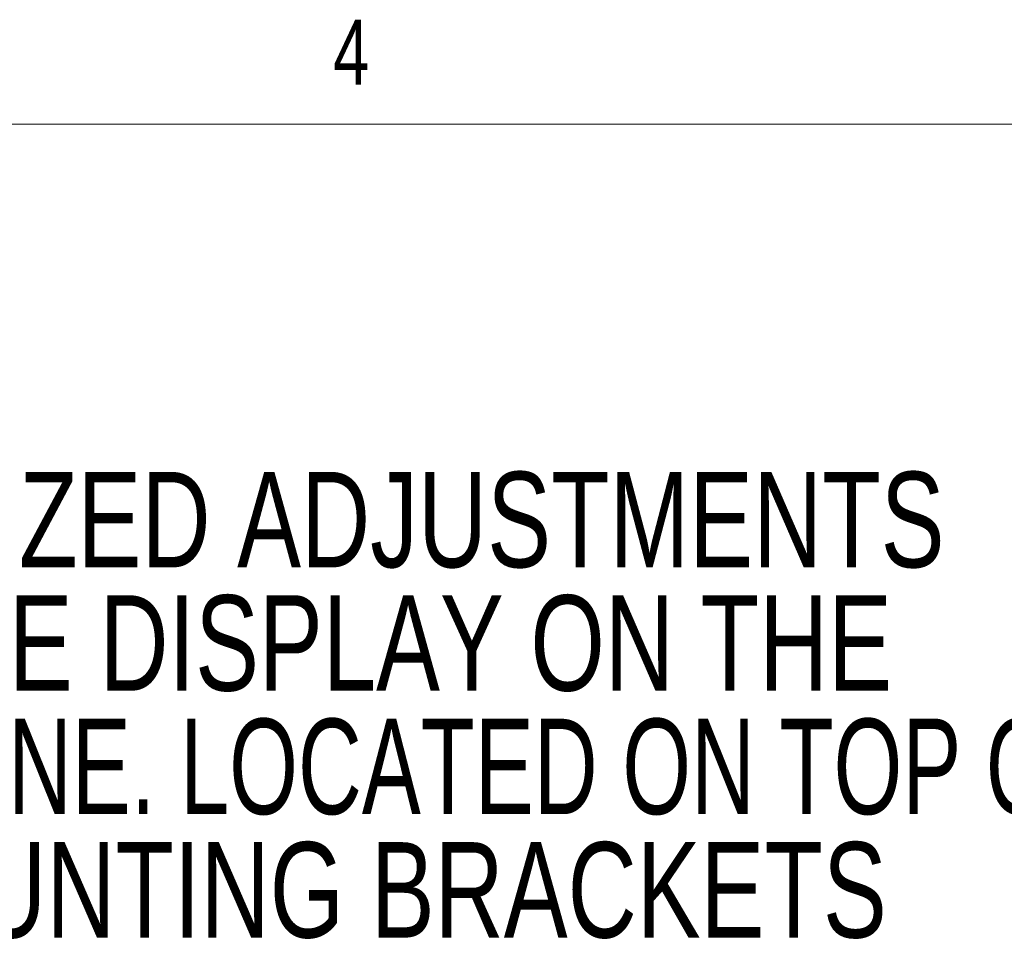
# Model space of a CAD drawing. Header units: inches. Extents: x 5 to 165, y 3 to 108.
# Tile 122 of 139: x 90 to 104, y 95 to 108. Entities that reach past the tile are written whole.
import ezdxf

# ---------------------------------------------------------------- set-up
doc = ezdxf.new("R2010")
doc.units = ezdxf.units.IN
doc.header["$LTSCALE"] = 10
doc.header["$MEASUREMENT"] = 0
doc.styles.add('SLDTEXTSTYLE0', font='TXT', dxfattribs={"width": 0.75})
doc.styles.add('SLDTEXTSTYLE1', font='TXT', dxfattribs={"width": 0.692857})

# ---------------------------------------------------------------- blocks, each defined once
blk = doc.blocks.new('SW_NOTE_0')
at = {"color": 0, "linetype": 'Continuous', "lineweight": 0, "char_height": 1.37795, "attachment_point": 2}
for s, insert, style in [('CENTRALIZED ADJUSTMENTS', (11.863, 1.776), 'SLDTEXTSTYLE0'), ('ALIGN THE DISPLAY ON THE', (11.641, -0.005), 'SLDTEXTSTYLE0'), ('X, Y AND Z PLANE. LOCATED ON TOP OF', (11.702, -1.787), 'SLDTEXTSTYLE1'), ('THE MOUNTING BRACKETS', (11.874, -3.569), 'SLDTEXTSTYLE0')]:
    blk.add_mtext(s, dxfattribs=dict(at, insert=insert, style=style))

msp = doc.modelspace()

# ---------------------------------------------------------------- linework, layer by layer
at = {"color": 7, "linetype": 'Continuous', "lineweight": 18}
msp.add_line((6.262516, 106.420732), (163.762516, 106.420732), dxfattribs=at)

# ---------------------------------------------------------------- block references
at = {"color": 216, "linetype": 'Continuous', "lineweight": 0, "true_color": 0x800080}
msp.add_blockref('SW_NOTE_0', (81.083183, 99.624561), dxfattribs=at)

# ---------------------------------------------------------------- texts
at = {"color": 7, "linetype": 'Continuous', "lineweight": 0, "insert": (94.216892, 107.926819), "char_height": 0.9375, "attachment_point": 1, "style": 'SLDTEXTSTYLE0'}
msp.add_mtext('4', dxfattribs=at)

doc.saveas('drawing.dxf')
